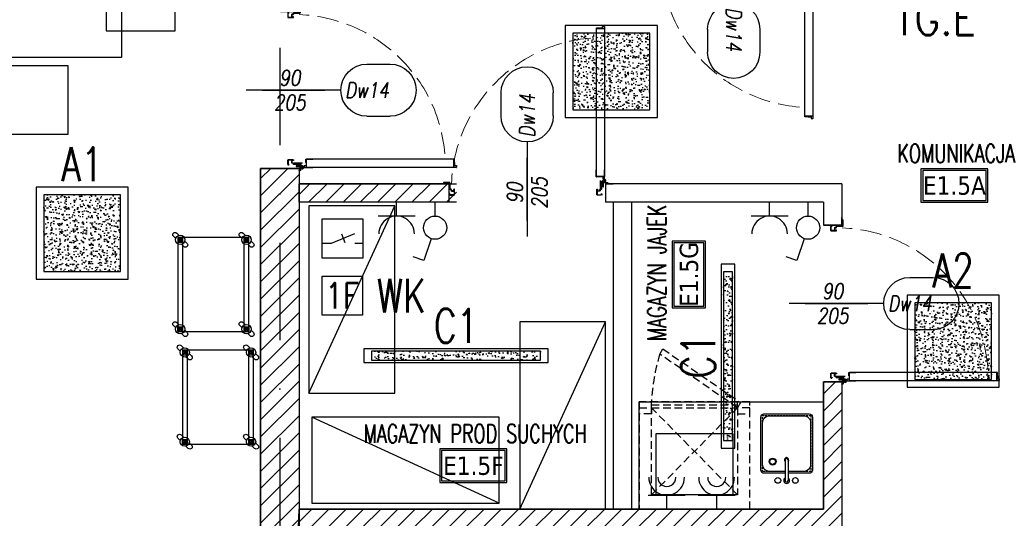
# Model space of a CAD drawing. Header units: millimetres. Extents: x 28600 to 181045, y -399112 to -163690.
# Tile 102 of 256: x 62441 to 63082, y -198715 to -198390. Entities that reach past the tile are written whole.
import ezdxf
from ezdxf.enums import TextEntityAlignment as Align

# ---------------------------------------------------------------- set-up
doc = ezdxf.new("R2010")
doc.units = ezdxf.units.MM
for name, pattern in [('6279-A-FP00$0$DASHED', [0.75, 0.5, -0.25]), ('CACHE', [9.525, 6.35, -3.175]), ('CENTER', [0.6, 0.375, -0.075, 0.075, -0.075]), ('DASHDOT', [25.4, 12.7, -6.35, 0, -6.35]), ('Hidden Line', [391.222223, 282.222223, -109])]:
    doc.linetypes.add(name, pattern=pattern)
doc.layers.get('0').update_dxf_attribs({"color": 8})
for name, color, linetype in [('!! 1_ proj wyposdażenie', 54, 'Continuous'), ('!! 1_drzwi opis', 8, 'Continuous'), ('!! 1_drzwi-linia', 8, 'Continuous'), ('!! 1_hatch projektowane ściany', 8, 'Continuous'), ('!! 1_OPIS POM NOWE', 123, 'Continuous'), ('!! 1_PROJ Sciany', 8, 'Continuous'), ('0-osie-liniA', 8, 'DASHDOT'), ('E1', 2, 'Continuous'), ('E2', 2, 'Continuous'), ('E_0', 4, 'Continuous'), ('E_OSP', 2, 'Continuous')]:
    doc.layers.add(name, color=color, linetype=linetype)
doc.styles.add('50', font='ROMANS.shx', dxfattribs={"width": 0.8, "height": 10})
doc.styles.add('ARCHETYP', font='romans.shx', dxfattribs={"height": 15})
doc.styles.add('ARIAL', font='tahoma.ttf')
doc.styles.add('ELE1', font='romans.shx', dxfattribs={"width": 0.8, "height": 18})
doc.styles.add('TXT', font='simplex.shx')

# ---------------------------------------------------------------- blocks, each defined once
blk = doc.blocks.new('E_GB1')
at = {"layer": 'E2'}
for p, q in [((9.02, 12.03), (9.02, -12.03)), ((9.02, 0), (0, 0))]:
    blk.add_line(p, q, dxfattribs=at)
for centre, radius, start, end in [((20.63, 0), 11.61, 89.60478, 270.39522), ((20.58, -0.14), 5.88, 88.73067, 271.26933)]:
    blk.add_arc(centre, radius, start, end, dxfattribs=at)
blk = doc.blocks.new('zaw-dr-90-p')
at = {"color": 2, "linetype": 'CENTER', "ltscale": 0.2}
for p, q in [((12, 0), (-12, 0)), ((0, 12), (0, -12)), ((24.5, 24), (31, 24)), ((24.5, 19), (31, 19))]:
    blk.add_line(p, q, dxfattribs=at)
at = {"ltscale": 0.2}
for p, q in [((10, 12), (6.5, 12)), ((10, 0), (10, 6.5))]:
    blk.add_line(p, q, dxfattribs=at)
blk.add_lwpolyline([(0, 6.5), (23.5, 6.5, 0.414214), (28, 11), (28, 31), (24.5, 31), (24.5, 11, -0.414214), (23.5, 10), (0, 10, 4.561698), (7.6, 6.5), (4.9, 4.2)], format="xyb", dxfattribs=at)
blk.add_lwpolyline([(-0.2, -0.2), (-2.5, -0.2), (-2.5, 0.2), (-0.2, 0.2), (-0.2, 2.5), (0.2, 2.5), (0.2, 0.2), (2.8, 0.2), (2.8, -0.2), (0.2, -0.2), (0.2, -2.8), (-0.2, -2.8)], close=True)
blk.add_lwpolyline([(10, 10), (10, 39), (6.5, 39), (6.5, 10)], dxfattribs=at)
blk.add_circle((0, 0), 6.5, dxfattribs=at)
blk = doc.blocks.new('drzwi 90- sc 12')
for p, q in [((-13620.32, 20410.16), (-13620.32, 20313.77)), ((-13614.92, 20409.86), (-13620.32, 20409.86)), ((-13616.12, 20410.26), (-13620.22, 20410.26)), ((-13616.12, 20410.26), (-13620, 20410.26)), ((-13618.17, 20410.26), (-13616.22, 20410.26)), ((-13618.17, 20410.26), (-13616.22, 20410.26)), ((-13616.12, 20410.26), (-13616.12, 20411.46)), ((-13616.12, 20411.46), (-13615.02, 20411.46)), ((-13614.92, 20411.36), (-13614.92, 20313.77)), ((-13620.32, 20313.47), (-13620.32, 20317.97)), ((-13614.92, 20313.77), (-13620.32, 20313.77)), ((-13618.22, 20313.37), (-13620.22, 20313.37)), ((-13618.22, 20313.67), (-13618.22, 20313.37)), ((-13618.22, 20313.67), (-13616.42, 20313.67)), ((-13615.92, 20313.17), (-13615.92, 20312.17)), ((-13615.92, 20312.17), (-13615.02, 20312.17)), ((-13614.92, 20312.27), (-13614.92, 20317.97)), ((-13715.57, 20308.32), (-13715.57, 20308.56)), ((-13715.57, 20307.69), (-13715.57, 20308.56)), ((-13715.57, 20307.82), (-13715.57, 20308.56)), ((-13715.57, 20307.72), (-13715.37, 20307.72)), ((-13617.77, 20311.12), (-13617.77, 20305.72)), ((-13617.77, 20311.12), (-13617.77, 20305.72)), ((-13616.17, 20309.92), (-13617.37, 20309.92)), ((-13616.17, 20309.92), (-13616.17, 20311.02)), ((-13715.77, 20301.96), (-13716.27, 20301.96)), ((-13616.77, 20301.96), (-13616.27, 20301.96))]:
    blk.add_line(p, q)
for points in [[(-13665.27, 20284.96), (-13665.27, 20325.83)], [(-13615.57, 20309.64), (-13615.32, 20309.64), (-13615.32, 20309.82), (-13616.32, 20309.82), (-13616.32, 20309.64), (-13615.92, 20309.64)]]:
    blk.add_lwpolyline(points)
at = {"lineweight": 30}
for points in [[(-13716.27, 20308.92), (-13721.27, 20308.92)], [(-13716.27, 20308.92), (-13716.27, 20296.92)], [(-13614.27, 20308.92), (-13609.27, 20308.92)], [(-13614.27, 20308.92), (-13614.27, 20296.92)]]:
    blk.add_lwpolyline(points, dxfattribs=at)
at = {"ltscale": 0.2}
for points in [[(-13715.57, 20307.51), (-13715.57, 20309.48, 0.414214), (-13715.91, 20309.82), (-13719.43, 20309.82, 0.414214), (-13719.77, 20309.48), (-13719.77, 20308.92), (-13719.59, 20308.92), (-13719.59, 20309.48, -0.414214), (-13719.43, 20309.64), (-13716.97, 20309.64)], [(-13716.97, 20309.64), (-13715.91, 20309.64, -0.414214), (-13715.75, 20309.48), (-13715.75, 20307.51)], [(-13715.75, 20307.76), (-13715.75, 20305.58, 0.414214), (-13715.41, 20305.24), (-13714.96, 20305.24, -0.414214), (-13714.8, 20305.08), (-13714.8, 20304.48, 0.414214), (-13714.46, 20304.14), (-13713.28, 20304.14, 0.414214), (-13712.94, 20304.48), (-13712.94, 20305.15, -1), (-13712.75, 20305.15), (-13712.75, 20301.96, -0.414214), (-13712.91, 20301.8), (-13715.43, 20301.8, -0.414214), (-13715.59, 20301.96), (-13715.59, 20302.52), (-13715.77, 20302.52), (-13715.77, 20301.96, 0.414214), (-13715.43, 20301.62), (-13712.91, 20301.62, 0.414214), (-13712.57, 20301.96), (-13712.57, 20305.15, 1), (-13713.12, 20305.15), (-13713.12, 20304.48, -0.414214), (-13713.28, 20304.32), (-13714.46, 20304.32, -0.414214), (-13714.62, 20304.48), (-13714.62, 20305.08, 0.414214), (-13714.96, 20305.42), (-13715.41, 20305.42, -0.414214), (-13715.57, 20305.58), (-13715.57, 20307.64)], [(-13615.92, 20309.64), (-13616.63, 20309.64, 0.414214), (-13616.79, 20309.48), (-13616.79, 20305.58, -0.414214), (-13617.13, 20305.24), (-13617.58, 20305.24, 0.414214), (-13617.74, 20305.08), (-13617.74, 20304.48, -0.414214), (-13618.08, 20304.14), (-13619.26, 20304.14, -0.414214), (-13619.6, 20304.48), (-13619.6, 20305.15, 1), (-13619.79, 20305.15), (-13619.79, 20301.96, 0.414214), (-13619.63, 20301.8), (-13617.11, 20301.8, 0.414214), (-13616.95, 20301.96), (-13616.95, 20302.52), (-13616.77, 20302.52), (-13616.77, 20301.96, -0.414214), (-13617.11, 20301.62), (-13619.63, 20301.62, -0.414214), (-13619.97, 20301.96), (-13619.97, 20305.15, -1), (-13619.42, 20305.15), (-13619.42, 20304.48, 0.414214), (-13619.26, 20304.32), (-13618.08, 20304.32, 0.414214), (-13617.92, 20304.48), (-13617.92, 20305.08, -0.414214), (-13617.58, 20305.42), (-13617.13, 20305.42, 0.414214), (-13616.97, 20305.58), (-13616.97, 20309.48, -0.414214), (-13616.63, 20309.82), (-13613.11, 20309.82, -0.414214), (-13612.77, 20309.48), (-13612.77, 20308.92), (-13612.95, 20308.92), (-13612.95, 20309.48, 0.414214), (-13613.11, 20309.64), (-13615.57, 20309.64)]]:
    blk.add_lwpolyline(points, format="xyb", dxfattribs=at)
blk.add_lwpolyline([(-13616.79, 20308.82), (-13616.97, 20308.82), (-13616.97, 20307.42), (-13616.79, 20307.42)], close=True)
for centre, radius, start, end in [((-13620.22, 20410.16), 0.1, 90, 180), ((-13615.02, 20411.36), 0.1, 0, 90), ((-13620.22, 20313.47), 0.1, 180, 270), ((-13616.42, 20313.17), 0.5, 0, 90), ((-13615.02, 20312.27), 0.1, 270, 0), ((-13616.27, 20311.02), 0.1, 0, 90)]:
    blk.add_arc(centre, radius, start, end)
at = {"linetype": 'Hidden Line', "lineweight": 9, "ltscale": 0.05}
blk.add_arc((-13615.5, 20305.14), 99.12, 94.80054, 177.69442, dxfattribs=at)
at = {"xscale": 0.09999999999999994, "yscale": 0.09999999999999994, "zscale": 0.09999999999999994, "rotation": 180.0000000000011}
blk.add_blockref('zaw-dr-90-p', (-13614.92, 20310.92), dxfattribs=at)
blk = doc.blocks.new('1_ok-opis')
blk.add_line((0, 111.61), (0, 50))
for points in [[(-17, 128.61), (-17, 143.61)], [(17, 128.61), (17, 143.61)]]:
    blk.add_lwpolyline(points)
for centre, start, end in [((0, 143.61), 0, 180), ((0, 128.61), 180, 0)]:
    blk.add_arc(centre, 17, start, end)
at = {"style": 'ARCHETYP'}
for tag, height, rotation, p in [('NR', 12, 90, (0, 136.9)), ('NR', 12, 270, (0, 136.9)), ('SZEROKOŚĆ', 10, 270, (8, 78.29)), ('SZEROKOŚĆ', 10, 90, (-8, 78.29)), ('WYSOKOŚĆ', 10, 270, (-8, 78.29)), ('WYSOKOŚĆ', 10, 90, (8, 78.29))]:
    blk.add_attdef(tag, text='', height=height, rotation=rotation, dxfattribs=at).set_placement(p, align=Align.MIDDLE)
blk = doc.blocks.new('stanowisko dezynfekcji jaj')
at = {"linetype": '6279-A-FP00$0$DASHED', "ltscale": 10}
for p, q in [((8, 66), (8, 70)), ((8, 68), (64, 68)), ((8, 9.3), (64, 66)), ((64, 9.3), (8, 66)), ((64, 66), (64, 70))]:
    blk.add_line(p, q, dxfattribs=at)
at = {"ltscale": 0.2}
for p, q in [((95.03, 32.12), (95.03, 18.58)), ((96.93, 32.12), (96.93, 18.58))]:
    blk.add_line(p, q, dxfattribs=at)
at = {"linetype": '6279-A-FP00$0$DASHED', "ltscale": 10}
for points in [[(15.38, 104.46), (66, 69.46), (64, 66), (13.38, 101)], [(72, 70), (0, 70), (0, 0), (72, 0)], [(8, 62), (0, 62), (0, 66), (8, 66)], [(64, 9.3), (8, 9.3), (8, 66), (64, 66)], [(64, 62), (72, 62), (72, 66), (64, 66)]]:
    blk.add_lwpolyline(points, close=True, dxfattribs=at)
for points in [[(0, 70), (120, 70), (120, 0), (0, 0)], [(11, 49.3), (61, 49.3), (61, 9.3), (11, 9.3)]]:
    blk.add_lwpolyline(points, close=True)
at = {"ltscale": 0.2}
for points in [[(95.03, 23.37), (81.21, 23.37, -0.414214), (79.16, 25.41), (79.16, 59.96, -0.414214), (81.21, 62), (110.75, 62, -0.414214), (112.79, 59.96), (112.79, 25.41, -0.414214), (110.75, 23.37), (96.93, 23.37)], [(95.03, 24.51), (85.05, 24.51, -0.414214), (80.3, 29.26), (80.3, 56.11, -0.414214), (85.05, 60.86), (106.9, 60.86, -0.414214), (111.65, 56.11), (111.65, 29.26, -0.414214), (106.9, 24.51), (96.93, 24.51)]]:
    blk.add_lwpolyline(points, format="xyb", dxfattribs=at)
at = {"linetype": 'CACHE', "ltscale": 0.2}
blk.add_lwpolyline([(95.03, 24.41), (80.21, 24.41), (80.21, 60.95), (111.75, 60.95), (111.75, 24.41), (96.93, 24.41)], dxfattribs=at)
at = {"ltscale": 0.2}
for centre, radius in [((86.85, 30.97), 2.28), ((86.85, 30.97), 1.81), ((90.28, 18.68), 1.87), ((101.68, 18.68), 1.84)]:
    blk.add_circle(centre, radius, dxfattribs=at)
at = {"linetype": '6279-A-FP00$0$DASHED', "ltscale": 10}
blk.add_arc((135.81, 63.79), 127.97, 163.09638, 177.21949, dxfattribs=at)
at = {"ltscale": 0.2}
for centre, radius, start, end in [((95.98, 32.12), 1.43, 311.81031, 228.18969), ((95.98, 32.12), 0.95, 0, 180), ((95.98, 18.68), 1.9, 119.91578, 60.08422), ((95.98, 18.68), 0.955, 174.22166, 5.77834)]:
    blk.add_arc(centre, radius, start, end, dxfattribs=at)
blk = doc.blocks.new('Echelle 40x60 Plan')
at = {"color": 0, "linetype": 'ByBlock', "lineweight": -2}
for p, q in [((0.05, -0.05), (0.08, -0.08)), ((0.08, -0.05), (0.05, -0.08)), ((0.512, -0.05), (0.482, -0.08)), ((0.482, -0.05), (0.512, -0.08)), ((0.08, -0.632), (0.05, -0.662)), ((0.05, -0.632), (0.08, -0.662)), ((0.482, -0.632), (0.512, -0.662)), ((0.512, -0.632), (0.482, -0.662))]:
    blk.add_line(p, q, dxfattribs=at)
for points in [[(0.036, -0.0572), (0.0208, -0.042, -0.414214), (0.0208, -0.0208), (0.0208, -0.0208, -0.414214), (0.042, -0.0208), (0.0572, -0.036)], [(0.468, -0.0572), (0.4528, -0.042, -0.414214), (0.4528, -0.0208), (0.4528, -0.0208, -0.414214), (0.474, -0.0208), (0.4892, -0.036)], [(0.094, -0.0728), (0.1092, -0.088, -0.414214), (0.1092, -0.1092), (0.1092, -0.1092, -0.414214), (0.088, -0.1092), (0.0728, -0.094)], [(0.526, -0.0728), (0.5412, -0.088, -0.414214), (0.5412, -0.1092), (0.5412, -0.1092, -0.414214), (0.52, -0.1092), (0.5048, -0.094)], [(0.036, -0.6392), (0.0208, -0.624, -0.414214), (0.0208, -0.6028), (0.0208, -0.6028, -0.414214), (0.042, -0.6028), (0.0572, -0.618)], [(0.468, -0.6392), (0.4528, -0.624, -0.414214), (0.4528, -0.6028), (0.4528, -0.6028, -0.414214), (0.474, -0.6028), (0.4892, -0.618)], [(0.094, -0.6548), (0.1092, -0.67, -0.414214), (0.1092, -0.6912), (0.1092, -0.6912, -0.414214), (0.088, -0.6912), (0.0728, -0.676)], [(0.526, -0.6548), (0.5412, -0.67, -0.414214), (0.5412, -0.6912), (0.5412, -0.6912, -0.414214), (0.52, -0.6912), (0.5048, -0.676)]]:
    blk.add_lwpolyline(points, format="xyb", dxfattribs=at)
for points in [[(0.05, -0.08), (0.08, -0.08), (0.08, -0.05), (0.05, -0.05)], [(0.512, -0.05), (0.05, -0.05), (0.05, -0.662), (0.512, -0.662)], [(0.482, -0.05), (0.08, -0.05), (0.08, -0.662), (0.482, -0.662)], [(0.482, -0.08), (0.512, -0.08), (0.512, -0.05), (0.482, -0.05)], [(0.05, -0.632), (0.08, -0.632), (0.08, -0.662), (0.05, -0.662)], [(0.482, -0.632), (0.512, -0.632), (0.512, -0.662), (0.482, -0.662)]]:
    blk.add_lwpolyline(points, close=True, dxfattribs=at)
for centre, radius in [((0.065, -0.065), 0.03), ((0.065, -0.065), 0.01), ((0.497, -0.065), 0.03), ((0.497, -0.065), 0.01), ((0.065, -0.647), 0.03), ((0.065, -0.647), 0.01), ((0.497, -0.647), 0.03), ((0.497, -0.647), 0.01)]:
    blk.add_circle(centre, radius, dxfattribs=at)
blk = doc.blocks.new('E_L1')
at = {"layer": 'E1'}
for p, q in [((2.46, 23.76), (7.35, 37.97)), ((7.35, 37.97), (14.25, 35.59)), ((0, 9.02), (0, 0))]:
    blk.add_line(p, q, dxfattribs=at)
blk.add_circle((0, 16.6), 7.57, dxfattribs=at)
blk = doc.blocks.new('A$C33CB33F5')
at = {"layer": 'E1'}
h = blk.add_hatch(dxfattribs=at)
h.set_pattern_fill('AR-CONC', color=256)
h.set_pattern_definition([(50, (7522.688, -14898.817), (7.1726018, -0.6275213), [0.75, -8.25]), (355, (7522.688, -14898.817), (-1.3875133, 7.5219213), [0.6, -6.6]), (100.451444, (7523.286, -14898.869), (5.7850885, 6.8944), [0.637402, -7.011421]), (46.1842, (7522.688, -14896.817), (10.6724133, -1.655193), [1.125, -12.375]), (96.635635, (7523.578, -14896.955), (9.3466195, 9.741186), [0.9561034, -10.5171376]), (351.184164, (7522.688, -14896.817), (9.3466195, 9.741186), [0.9, -9.9]), (21, (7523.688, -14897.317), (5.9690705, -4.026189), [0.75, -8.25]), (326, (7523.688, -14897.317), (2.4331533, 7.2515005), [0.6, -6.6]), (71.451445, (7524.1856, -14897.6525), (8.4022238, 3.2253115), [0.637402, -7.011421]), (37.5, (7522.6882, -14898.817), (0.12159855, 3.32893854), [0, -6.52, 0, -6.7, 0, -6.625]), (7.5, (7522.688, -14898.817), (2.6306954, 3.9441171), [0, -3.82, 0, -6.37, 0, -2.525]), (327.5, (7520.4582, -14898.817), (5.33822436, -0.2255487), [0, -2.5, 0, -7.8, 0, -10.35]), (317.5, (7519.458, -14898.817), (5.8318617, 1.0010498), [0, -3.25, 0, -5.18, 0, -7.35])])
h.paths.add_polyline_path([(25, -25), (25, 25), (-25, 25), (-25, -25)])
for points in [[(-30, 30), (30, 30), (30, -30), (-30, -30)], [(-25, 25), (25, 25), (25, -25), (-25, -25)]]:
    blk.add_lwpolyline(points, close=True, dxfattribs=at)
blk = doc.blocks.new('E_GN1')
at = {"layer": 'E2'}
for p, q in [((9.02, 12.03), (9.02, -12.03)), ((9.02, 0), (0, 0))]:
    blk.add_line(p, q, dxfattribs=at)
blk.add_arc((20.63, 0), 11.61, 89.60478, 270.39522, dxfattribs=at)
blk = doc.blocks.new('A$C2C485CA9')
at = {"layer": 'E1'}
h = blk.add_hatch(dxfattribs=at)
h.set_pattern_fill('AR-CONC', color=256)
h.set_pattern_definition([(50, (7492.688, -14883.817), (7.1726018, -0.6275213), [0.75, -8.25]), (355, (7492.688, -14883.817), (-1.3875133, 7.5219213), [0.6, -6.6]), (100.451444, (7493.286, -14883.869), (5.7850885, 6.8944), [0.637402, -7.011421]), (46.1842, (7492.688, -14881.817), (10.6724133, -1.655193), [1.125, -12.375]), (96.635635, (7493.578, -14881.955), (9.3466195, 9.741186), [0.9561034, -10.5171376]), (351.184164, (7492.688, -14881.817), (9.3466195, 9.741186), [0.9, -9.9]), (21, (7493.688, -14882.317), (5.9690705, -4.026189), [0.75, -8.25]), (326, (7493.688, -14882.317), (2.4331533, 7.2515005), [0.6, -6.6]), (71.451445, (7494.1856, -14882.6525), (8.4022238, 3.2253115), [0.637402, -7.011421]), (37.5, (7492.6882, -14883.817), (0.12159855, 3.32893854), [0, -6.52, 0, -6.7, 0, -6.625]), (7.5, (7492.688, -14883.817), (2.6306954, 3.9441171), [0, -3.82, 0, -6.37, 0, -2.525]), (327.5, (7490.4582, -14883.817), (5.33822436, -0.2255487), [0, -2.5, 0, -7.8, 0, -10.35]), (317.5, (7489.458, -14883.817), (5.8318617, 1.0010498), [0, -3.25, 0, -5.18, 0, -7.35])])
h.paths.add_polyline_path([(-55, 10), (-55, -10), (55, -10), (55, 10)])
blk.add_line((-0.31, 0), (0.31, 0), dxfattribs=at)
for points in [[(-60, 15), (60, 15), (60, -15), (-60, -15)], [(-55, 10), (55, 10), (55, -10), (-55, -10)]]:
    blk.add_lwpolyline(points, close=True, dxfattribs=at)
blk = doc.blocks.new('E1')
at = {"layer": 'E2', "linetype": 'Continuous'}
blk.add_lwpolyline([(0, 25.45), (26.27, 25.45), (26.27, 0), (0, 0)], close=True, dxfattribs=at)
at = {"layer": 'E2', "linetype": 'Continuous', "style": 'ELE1', "width": 0.8}
blk.add_text('1F', height=16.875, dxfattribs=at).set_placement((12.98, 12.72), align=Align.MIDDLE_CENTER)
blk = doc.blocks.new('A$C14A047FB')
at = {"layer": 'E_OSP', "linetype": 'Continuous'}
for p, q in [((4.06, 6.63), (14.17, 10.75)), ((8.34, 10.59), (9.89, 6.79)), ((0, 6.63), (4.06, 6.63)), ((14.17, 6.63), (17.73, 6.63))]:
    blk.add_line(p, q, dxfattribs=at)
blk.add_lwpolyline([(0, 17.18), (17.73, 17.18), (17.73, 0), (0, 0)], close=True, dxfattribs=at)

msp = doc.modelspace()

# ---------------------------------------------------------------- hatches: boundary and pattern name
at = {"layer": '!! 1_hatch projektowane ściany'}
h = msp.add_hatch(dxfattribs=at)
h.set_pattern_fill('ANSI31', color=256, scale=2.5)
h.set_pattern_definition([(45, (0, -14.54), (-5.61266008, 5.61266008), [])])
h.paths.add_polyline_path([(62634.06387, -198352.12813), (62622.56735, -198352.12813), (62622.56735, -198340.12813), (62634.06387, -198340.12813)])
h.paths.add_polyline_path([(62856.06379, -198352.12813), (62856.06379, -198340.12813), (62793.06379, -198340.12813), (62793.06379, -198090.12813), (62781.06379, -198090.12813), (62781.06379, -198340.12813), (62736.06387, -198340.12813), (62736.06387, -198352.12813)])
h.paths.add_polyline_path([(63213.06379, -198352.12813), (63213.06379, -198340.12813), (63192.06379, -198340.12813), (63192.06379, -198275.91493), (63180.06379, -198275.91493), (63180.06379, -198340.12813), (62980.06379, -198340.12813), (62980.06379, -198215.12813), (63080.06379, -198215.12813), (63080.06379, -198090.62813), (63068.06379, -198090.62813), (63068.06379, -198203.12813), (62968.06379, -198203.12813), (62968.06379, -198340.12813), (62958.06379, -198340.12813), (62958.06379, -198352.12813)])
h.paths.add_polyline_path([(63180.06379, -198173.91493), (63192.06379, -198173.91493), (63192.06379, -198090.12813), (63180.06379, -198090.12813)])
h.paths.add_polyline_path([(63315.06379, -198340.12813), (63380.06379, -198340.12813), (63380.06379, -198352.12813), (63315.06379, -198352.12813)])
h.paths.add_polyline_path([(63121.18969, -198632.12813), (63133.18969, -198632.12813), (63133.18969, -198584.12813), (63380.06379, -198584.12813), (63380.06379, -198572.12813), (63133.18969, -198572.12813), (63133.18969, -198497.12813), (63121.18969, -198497.12813)])
h.paths.add_polyline_path([(62622.56735, -198497.12813), (62725.18969, -198497.12813), (62725.18969, -198509.12813), (62622.56735, -198509.12813)])
h.paths.add_polyline_path([(62622.56735, -198709.12813), (62964.18969, -198709.12813), (62964.18969, -198626.12813), (62976.18969, -198626.12813), (62976.18969, -198729.12813), (62964.18969, -198729.12813), (62964.18969, -198721.12813), (62622.3156, -198721.12813)])
h.paths.add_polyline_path([(62622.3156, -198885.54059), (62964.18969, -198885.54059), (62964.18969, -198935.12813), (62976.05469, -198935.12813), (62976.32469, -198831.06815), (62964.18969, -198831.18811), (62964.18969, -198873.54059), (62622.56735, -198873.54059)])
h.paths.add_polyline_path([(62929.18969, -199062.95305), (63013.68969, -199062.95305), (63013.68969, -199050.95305), (62976.18969, -199050.95305), (62976.18969, -199037.12813), (62964.18969, -199037.12813), (62964.18969, -199050.95305), (62929.18969, -199050.95305)])
h.paths.add_polyline_path([(63115.68969, -199062.94603), (63133.18969, -199062.94603), (63133.18969, -199022.95305), (63380.06373, -199022.95305), (63380.06379, -199010.95305), (63133.18969, -199010.95305), (63133.18969, -198946.12813), (63121.18969, -198946.12621), (63121.18969, -199050.95305), (63115.68887, -199050.94603)])
edge = h.paths.add_edge_path()
edge.add_line((63121.18969, -198844.12621), (63133.18969, -198844.12621))
edge.add_line((63133.18969, -198844.12621), (63133.18969, -198796.12813))
edge.add_line((63133.18969, -198796.12813), (63380.06373, -198796.12813))
edge.add_line((63380.06373, -198796.12813), (63380.06373, -198784.12813))
edge.add_line((63380.06373, -198784.12813), (63133.18969, -198784.12813))
edge.add_line((63133.18969, -198784.12813), (63133.18969, -198734.12813))
edge.add_line((63133.18969, -198734.12813), (63121.18969, -198734.12813))
edge.add_line((63121.18969, -198734.12813), (63121.18969, -198844.24617))
h = msp.add_hatch(dxfattribs=at)
h.set_pattern_fill('ANSI31', color=256, scale=2.5)
h.set_pattern_definition([(45, (0, -1.54), (-5.61266008, 5.61266008), [])])
h.paths.add_polyline_path([(62597.56735, -198487.12813), (62622.56735, -198487.12813), (62622.56735, -198947.56082), (62597.56735, -198947.56082)])

# ---------------------------------------------------------------- linework, layer by layer
at = {"layer": '!! 1_ proj wyposdażenie'}
for p, q in [((62629.03332, -198633.55272), (62685.03332, -198511.55272)), ((62766.30096, -198709.12813), (62822.30096, -198587.12813)), ((62753.01026, -198705.24745), (62631.01026, -198649.24745))]:
    msp.add_line(p, q, dxfattribs=at)
for points in [[(62386.99906, -198414.92327), (62386.99906, -198134.92327), (62506.99906, -198134.92327), (62506.99906, -198414.92327)], [(62541.99906, -198397.42327), (62541.99906, -198352.42327), (62496.99906, -198352.42327), (62496.99906, -198397.42327)], [(62471.99906, -198464.92327), (62426.99906, -198464.92327), (62426.99906, -198419.92327), (62471.99906, -198419.92327)], [(62685.03332, -198633.55272), (62685.03332, -198511.55272), (62629.03332, -198511.55272), (62629.03332, -198633.55272)], [(62822.30096, -198709.12813), (62822.30096, -198587.12813), (62766.30096, -198587.12813), (62766.30096, -198709.12813)], [(62753.01026, -198649.24745), (62631.01026, -198649.24745), (62631.01026, -198705.24745), (62753.01026, -198705.24745)]]:
    msp.add_lwpolyline(points, close=True, dxfattribs=at)
at = {"layer": '!! 1_hatch projektowane ściany'}
for points in [[(62597.56735, -198487.12813), (62622.56735, -198487.12813), (62622.56735, -198947.56082), (62597.56735, -198947.56082)], [(62622.56735, -198709.12813), (62964.18969, -198709.12813), (62964.18969, -198626.12813), (62976.18969, -198626.12813), (62976.18969, -198729.12813), (62964.18969, -198729.12813), (62964.18969, -198721.12813), (62622.3156, -198721.12813)]]:
    msp.add_lwpolyline(points, close=True, dxfattribs=at)
msp.add_lwpolyline([(62725.18969, -198509.12813), (62622.56735, -198509.12813), (62622.56735, -198497.12813), (62725.18969, -198497.12813)], dxfattribs=at)
at = {"layer": '!! 1_OPIS POM NOWE'}
for points in [[(63027.71589, -198509.13663), (63071.23589, -198509.13663), (63071.23589, -198487.37663), (63027.71589, -198487.37663)], [(63028.80389, -198508.04863), (63070.14789, -198508.04863), (63070.14789, -198488.46463), (63028.80389, -198488.46463)], [(62887.42992, -198577.98074), (62887.42992, -198534.46074), (62865.66992, -198534.46074), (62865.66992, -198577.98074)], [(62886.34192, -198576.89274), (62886.34192, -198535.54874), (62866.75792, -198535.54874), (62866.75792, -198576.89274)], [(62714.39118, -198691.71202), (62757.91118, -198691.71202), (62757.91118, -198669.95202), (62714.39118, -198669.95202)], [(62715.47918, -198690.62402), (62756.82318, -198690.62402), (62756.82318, -198671.04002), (62715.47918, -198671.04002)]]:
    msp.add_lwpolyline(points, close=True, dxfattribs=at)
at = {"layer": '!! 1_PROJ Sciany'}
for points in [[(62597.56729, -198487.12813), (62597.56729, -198947.56082)], [(62622.56735, -198487.12813), (62597.56735, -198487.12813)], [(62622.56729, -198487.12813), (62622.56729, -198497.12813)], [(62720.18969, -198497.12813), (62622.56729, -198497.12813)], [(62720.18969, -198497.12813), (62720.18969, -198509.12813)], [(62976.18969, -198497.12813), (62822.18969, -198497.12813)], [(62822.18969, -198497.12813), (62822.18969, -198509.12813)], [(62976.18969, -198497.12813), (62976.18969, -198524.12813)], [(62622.56729, -198509.12813), (62622.56729, -198709.12813)], [(62720.18969, -198509.12813), (62622.56729, -198509.12813)], [(62964.18969, -198509.12813), (62822.18969, -198509.12813)], [(62827.18969, -198509.12813), (62827.18969, -198709.12813)], [(62839.18969, -198509.12813), (62839.18969, -198709.12813)], [(62964.18969, -198509.12813), (62964.18969, -198524.12813)], [(62964.18969, -198524.12813), (62976.18969, -198524.12813)], [(62964.18969, -198626.12813), (62964.18969, -198709.12813)], [(62964.18969, -198626.12813), (62976.18969, -198626.12813)], [(62976.18969, -198626.12813), (62976.18969, -198729.12813)], [(62964.18969, -198709.12813), (62622.56729, -198709.12813)]]:
    msp.add_lwpolyline(points, dxfattribs=at)
at = {"layer": '0-osie-liniA', "ltscale": 5}
msp.add_lwpolyline([(62610.06735, -198027.12813), (62610.06735, -199799.35902)], dxfattribs=at)

# ---------------------------------------------------------------- block references
at = {"layer": '!! 1_ proj wyposdażenie', "xscale": 100, "yscale": 100, "zscale": 100}
for p in [(62538.69741, -198527.13287), (62541.63302, -198600.50357)]:
    msp.add_blockref('Echelle 40x60 Plan', p, dxfattribs=at)
at = {"layer": '!! 1_ proj wyposdażenie'}
msp.add_blockref('stanowisko dezynfekcji jaj', (62844.18969, -198709.12813), dxfattribs=at)
at = {"layer": '!! 1_drzwi opis'}
ref = msp.add_blockref('1_ok-opis', (62905.73685, -198267.79038), dxfattribs=dict(at, xscale=-1, rotation=179.9999963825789))
ref.add_attrib('WYSOKOŚĆ', '90', dxfattribs={"layer": '0', "height": 10, "rotation": 269.99999638, "style": '50', "oblique": 10, "width": 0.8}).set_placement((62913.73685, -198346.08123), align=Align.MIDDLE)
ref.add_attrib('SZEROKOŚĆ', '205', dxfattribs={"layer": '0', "height": 10, "rotation": 269.99999638, "style": '50', "oblique": 10, "width": 0.8}).set_placement((62897.73685, -198346.08123), align=Align.MIDDLE)
ref.add_attrib('NR', 'Dw14', dxfattribs={"layer": '0', "height": 10, "rotation": 269.99999638, "style": '50', "oblique": 10, "width": 0.8}).set_placement((62905.73684, -198396.40162), align=Align.MIDDLE)
ref = msp.add_blockref('1_ok-opis', (62538.22954, -198436.12817), dxfattribs=dict(at, xscale=-1, rotation=269.9999963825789))
ref.add_attrib('WYSOKOŚĆ', '90', dxfattribs={"layer": '0', "height": 10, "rotation": 359.99999638, "style": '50', "oblique": 10, "width": 0.8}).set_placement((62616.52039, -198428.12817), align=Align.MIDDLE)
ref.add_attrib('SZEROKOŚĆ', '205', dxfattribs={"layer": '0', "height": 10, "rotation": 359.99999638, "style": '50', "oblique": 10, "width": 0.8}).set_placement((62616.52039, -198444.12817), align=Align.MIDDLE)
ref.add_attrib('NR', 'Dw14', dxfattribs={"layer": '0', "height": 10, "rotation": 359.99999638, "style": '50', "oblique": 10, "width": 0.8}).set_placement((62666.84078, -198436.12817), align=Align.MIDDLE)
ref = msp.add_blockref('1_ok-opis', (62771.18973, -198581.46589), dxfattribs=dict(at, xscale=-1, rotation=359.9999963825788))
ref.add_attrib('WYSOKOŚĆ', '90', dxfattribs={"layer": '0', "height": 10, "rotation": 89.99999638, "style": '50', "oblique": 10, "width": 0.8}).set_placement((62763.18973, -198503.17503), align=Align.MIDDLE)
ref.add_attrib('SZEROKOŚĆ', '205', dxfattribs={"layer": '0', "height": 10, "rotation": 89.99999638, "style": '50', "oblique": 10, "width": 0.8}).set_placement((62779.18973, -198503.17503), align=Align.MIDDLE)
ref.add_attrib('NR', 'Dw14', dxfattribs={"layer": '0', "height": 10, "rotation": 89.99999638, "style": '50', "oblique": 10, "width": 0.8}).set_placement((62771.18974, -198452.85464), align=Align.MIDDLE)
ref = msp.add_blockref('1_ok-opis', (62891.85194, -198575.12817), dxfattribs=dict(at, xscale=-1, rotation=269.9999963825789))
ref.add_attrib('WYSOKOŚĆ', '90', dxfattribs={"layer": '0', "height": 10, "rotation": 359.99999638, "style": '50', "oblique": 10, "width": 0.8}).set_placement((62970.14279, -198567.12817), align=Align.MIDDLE)
ref.add_attrib('SZEROKOŚĆ', '205', dxfattribs={"layer": '0', "height": 10, "rotation": 359.99999638, "style": '50', "oblique": 10, "width": 0.8}).set_placement((62970.14279, -198583.12817), align=Align.MIDDLE)
ref.add_attrib('NR', 'Dw14', dxfattribs={"layer": '0', "height": 10, "rotation": 359.99999638, "style": '50', "oblique": 10, "width": 0.8}).set_placement((63020.46318, -198575.12817), align=Align.MIDDLE)
at = {"layer": '!! 1_drzwi-linia', "xscale": -1, "rotation": 180}
msp.add_blockref('drzwi 90- sc 12', (76572.33349, -178043.20379), dxfattribs=at)
at = {"layer": '!! 1_drzwi-linia', "rotation": 270}
for p in [(42313.64295, -212101.39783), (42667.26535, -212240.39783)]:
    msp.add_blockref('drzwi 90- sc 12', p, dxfattribs=at)
at = {"layer": '!! 1_drzwi-linia'}
msp.add_blockref('drzwi 90- sc 12', (76436.4594, -218806.05247), dxfattribs=at)
at = {"layer": 'E1', "color": 4, "ltscale": 20, "xscale": -1, "rotation": 180}
for p in [(62825.98864, -198423.85822), (62481.31278, -198529.26434), (63048.68969, -198599.63195)]:
    msp.add_blockref('A$C33CB33F5', p, dxfattribs=at)
at = {"layer": 'E1', "xscale": -1, "yscale": 0.3, "rotation": 90}
msp.add_blockref('A$C2C485CA9', (62901.99871, -198609.43714), dxfattribs=at)
at = {"layer": 'E1', "xscale": -1, "yscale": 0.3}
msp.add_blockref('A$C2C485CA9', (62724.87852, -198609.12813), dxfattribs=at)
at = {"layer": 'E2', "xscale": 1.5, "yscale": 1.5, "zscale": 1.2}
msp.add_blockref('A$C14A047FB', (62637.63931, -198545.65239), dxfattribs=at)
at = {"layer": 'E_0'}
for name, p, rotation in [('E_GN1', (62686.15863, -198509.12813), 270), ('E_L1', (62711.20277, -198509.12813), 180), ('E_GN1', (62929.12583, -198509.12813), 270), ('E_L1', (62954.16997, -198509.12813), 180), ('E_GB1', (62862.02196, -198709.12793), 90), ('E_GB1', (62894.53497, -198709.12793), 90)]:
    msp.add_blockref(name, p, dxfattribs=dict(at, rotation=rotation))
msp.add_blockref('E1', (62637.63938, -198582.71681), dxfattribs=at)

# ---------------------------------------------------------------- texts
at = {"layer": '!! 1_OPIS POM NOWE', "style": 'TXT', "width": 0.7}
for s, p in [('KOMUNIKACJA', (63050.59102, -198483.33032)), ('MAGAZYN PROD SUCHYCH', (62737.26631, -198665.9057))]:
    msp.add_text(s, height=12, dxfattribs=at).set_placement(p, align=Align.CENTER)
msp.add_text('MAGAZYN JAJEK', height=12, rotation=90, dxfattribs=at).set_placement((62861.62361, -198555.10561), align=Align.CENTER)
at = {"layer": '!! 1_OPIS POM NOWE', "style": 'ARIAL'}
for tag, p in [('E1.5A', (63049.47589, -198498.25663)), ('E1.5F', (62736.15118, -198680.83202))]:
    msp.add_attdef(tag, text='', height=11.968, dxfattribs=at).set_placement(p, align=Align.MIDDLE_CENTER)
msp.add_attdef('E1.5G', text='', height=11.968, rotation=90, dxfattribs=at).set_placement((62876.54992, -198556.22074), align=Align.MIDDLE_CENTER)
at = {"layer": 'E1', "style": 'ELE1', "width": 0.75}
for s, p in [('A1', (62481.31278, -198484.30495)), ('A2', (63048.68969, -198553.6176)), ('WK', (62689.24295, -198569.99202)), ('C1', (62724.87852, -198589.66875))]:
    msp.add_text(s, height=22, dxfattribs=at).set_placement(p, align=Align.MIDDLE_CENTER)
msp.add_text('C1', height=22, rotation=90, dxfattribs=at).set_placement((62882.53932, -198609.43714), align=Align.MIDDLE_CENTER)
at = {"layer": 'E_0', "style": 'ELE1', "width": 0.85}
msp.add_text('TG.E', height=22, dxfattribs=at).set_placement((63037.04323, -198389.24803), align=Align.MIDDLE_CENTER)

doc.saveas('drawing.dxf')
